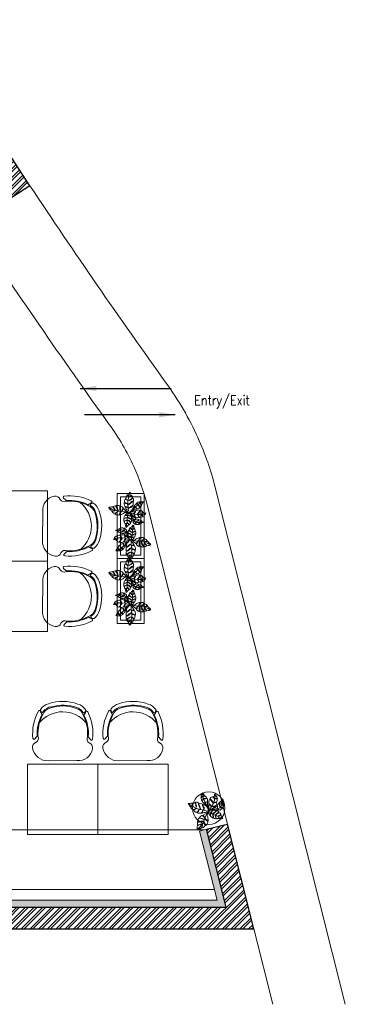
# Model space of a CAD drawing. Header units: millimetres. Extents: x 256680 to 410391, y -77299 to -22623.
# Tile 112 of 202: x 353727 to 356738, y -53484 to -44385. Entities that reach past the tile are written whole.
import ezdxf

# ---------------------------------------------------------------- set-up
doc = ezdxf.new("R2010")
doc.units = ezdxf.units.MM
doc.header["$LTSCALE"] = 2.5
for name, color, linetype, lineweight in [('ELEVATION 1', 143, 'Continuous', 18), ('ELEVATION 3', 23, 'Continuous', 13), ('FURNITURES', 30, 'Continuous', 15), ('HATCH LIGHT', 250, 'Continuous', 0), ('HATCH MEDIUM', 251, 'Continuous', 5), ('ROOM TEXT', 7, 'Continuous', 5), ('TREES', 55, 'Continuous', 5), ('WALL', 132, 'Continuous', 25)]:
    doc.layers.add(name, color=color, linetype=linetype, lineweight=lineweight)
doc.styles.add('MTEXT', font='romans.shx', dxfattribs={"width": 0.85})
doc.styles.get("Standard").update_dxf_attribs({"font": 'GOTHIC.TTF'})
doc.dimstyles.new('AJKD_30', dxfattribs={"dimscale": 30, "dimtxt": 2, "dimasz": 1, "dimexe": 0.8, "dimexo": 0.8, "dimgap": 0.5, "dimtad": 1, "dimdec": 0, "dimzin": 0, "dimdsep": 46, "dimtxsty": 'Standard', "dimblk": 'ARCHTICK', "dimcen": 0.125, "dimclrd": 251, "dimclre": 251, "dimclrt": 42, "dimadec": 0, "dimazin": 0, "dimtfac": 1, "dimtdec": 0, "dimtix": 1, "dimtmove": 0, "dimatfit": 3, "dimfxl": 1, "dimtolj": 1, "dimtzin": 0, "dimarcsym": 1})

# ---------------------------------------------------------------- blocks, each defined once
blk = doc.blocks.new('04P-CH~1')
blk.add_line((-0.6031, 0.6002), (-0.3259, 0.597))
for centre, radius, start, end in [((-0.6123, 0.4516), 0.1489, 86.45826, 170.84441), ((-0.3081, 0.4618), 0.1363, 9.13239, 97.50787), ((-0.2234, 0.474), 0.0508, 290.59406, 10.75195), ((-0.7092, 0.4672), 0.0508, 170.84441, 251.00231), ((-0.7462, 0.3807), 0.01, 46.56635, 168.96112), ((-0.9103, 0.2073), 0.2488, 38.01323, 46.56635), ((-0.7491, 0.3792), 0.0464, 334.70337, 59.67207), ((-0.181, 0.3871), 0.0464, 121.92429, 206.89299), ((-0.6261, 0.3299), 0.456, 332.97204, 7.66676), ((-0.0151, 0.2198), 0.2488, 135.03001, 143.58313), ((-0.184, 0.3885), 0.01, 12.63524, 135.03001), ((-0.3026, 0.3344), 0.456, 173.92961, 208.62433), ((-0.3125, 0.3391), 0.4025, 176.94568, 208.36885), ((-0.3123, 0.339), 0.3954, 177.0537, 208.52316), ((-0.6165, 0.3348), 0.3954, 333.0732, 4.54266), ((-0.6164, 0.3348), 0.4025, 333.22752, 4.65068), ((-0.465, 0.421), 0.2985, 220.6848, 320.38834), ((-0.6935, 0.1195), 0.01, 200.82595, 338.53261), ((-0.5509, 0.0634), 0.1433, 143.88699, 158.53261), ((-0.6722, 0.1012), 0.01, 162.69848, 217.18732), ((-0.5509, 0.0634), 0.1371, 154.57208, 162.69848), ((-0.6657, 0.118), 0.01, 32.6756, 154.57208), ((-0.5651, 0.1825), 0.1, 198.86575, 254.77146), ((-0.5651, 0.1825), 0.1095, 212.6756, 265.19021), ((-0.3595, 0.1854), 0.1, 286.8249, 342.73061), ((-0.3595, 0.1854), 0.1095, 286.8249, 328.92077), ((-0.3595, 0.1854), 0.1445, 286.8249, 324.40904), ((-0.2571, 0.1237), 0.01, 27.02428, 148.92077), ((-0.3704, 0.0659), 0.1433, 23.06375, 37.70938), ((-0.3704, 0.0659), 0.1371, 18.89788, 27.02428), ((-0.2501, 0.1071), 0.01, 324.40904, 18.89788), ((-0.2294, 0.126), 0.01, 203.06375, 340.77041), ((-0.5651, 0.1825), 0.1445, 217.18732, 254.77146), ((-0.4661, 0.456), 0.435, 251.64897, 289.94739), ((-0.4661, 0.4573), 0.3918, 251.35616, 290.2402), ((-0.5751, 0.0635), 0.01, 75.17077, 85.19021), ((-0.4624, 0.4792), 0.4208, 254.83048, 288.66311)]:
    blk.add_arc(centre, radius, start, end)
blk = doc.blocks.new('Table chair 1')
at = {"layer": 'FURNITURES'}
blk.add_lwpolyline([(-325, 325), (-325, -325), (325, -325), (325, 325)], close=True, dxfattribs=at)
at = {"layer": 'FURNITURES', "xscale": 946.5666576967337, "yscale": 946.5666576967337, "zscale": 946.5666576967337, "rotation": 180}
blk.add_blockref('04P-CH~1', (-439.7, 845.5), dxfattribs=at)
at = {"layer": 'FURNITURES', "xscale": -946.5666576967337, "yscale": 946.5666576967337, "zscale": 946.5666576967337}
blk.add_blockref('04P-CH~1', (-439.7, -850), dxfattribs=at)
blk = doc.blocks.new('BİTKİ')
for p, q in [((10473, 11263.8), (10478.4, 11267.5)), ((10478.4, 11267.5), (10482.5, 11270.6)), ((10455.8, 11251.4), (10459.5, 11253.9)), ((10459.5, 11253.9), (10465.7, 11257.6)), ((10465.7, 11257.6), (10469.1, 11260.2)), ((10469.1, 11260.2), (10473, 11263.8))]:
    blk.add_line(p, q)
for points in [[(10446.9, 11291.8), (10449.4, 11291), (10451.7, 11290.2), (10455.1, 11288.9), (10456.3, 11288.4), (10456.6, 11285.7), (10456.3, 11284.3), (10456.8, 11283.6), (10457.2, 11284.3), (10457.6, 11285.7), (10457.4, 11287.1), (10458, 11287.9), (10459.5, 11287.3), (10460.5, 11286), (10462.9, 11283.4), (10462.7, 11282.2), (10461.7, 11280.3), (10460.4, 11278.9), (10460.4, 11278.2), (10461.1, 11278.7), (10463, 11280.4), (10464, 11281.6), (10464.4, 11280.9), (10464.5, 11279.4), (10464.6, 11277.2), (10464.8, 11274.9), (10463.1, 11273.3), (10460.9, 11272.5), (10459.8, 11271.4), (10460.8, 11271.7), (10462.2, 11272.4), (10462.9, 11271.9), (10462.4, 11270.8), (10460.3, 11267.2), (10456.6, 11261.4), (10454.6, 11258.4), (10454.8, 11262.8), (10455, 11267.7), (10453.7, 11271.9), (10455.1, 11273.6), (10456.8, 11272.9), (10458.3, 11270.6), (10458.8, 11270.8), (10458, 11272.7), (10456.4, 11274.2), (10454.5, 11274.5), (10453, 11275.1), (10451.9, 11277), (10451, 11279.2), (10452.8, 11280.1), (10455.4, 11278.7), (10458.4, 11277.8), (10459.5, 11278.1), (10457.6, 11278.9), (10455.4, 11279.7), (10453.7, 11280.8), (10451.9, 11281), (10450.4, 11281), (10449.4, 11282.8), (10448.8, 11284.7), (10448.5, 11285.9), (10450.5, 11285.8), (10453.4, 11284.2), (10455.2, 11283.9), (10454.3, 11284.8), (10451.4, 11286.2), (10450.1, 11286.7), (10448.5, 11286.9), (10449.2, 11288.6), (10449.5, 11289.4)], [(10483.2, 11271.2), (10483.1, 11270.1), (10482.9, 11269.1), (10481.8, 11267.7), (10480.6, 11266), (10479.7, 11264.6), (10478.6, 11264.2), (10477.5, 11264.8), (10476, 11265.4), (10475.5, 11265), (10476.7, 11264.6), (10478, 11263.9), (10478.8, 11263.1), (10478.8, 11262.4), (10478.2, 11261.2), (10477.7, 11260), (10477.2, 11259.1), (10475.7, 11258.6), (10473.7, 11259.6), (10472, 11260.4), (10470.6, 11261.1), (10470.4, 11260.3), (10472.5, 11259.3), (10474.6, 11258.5), (10475.9, 11258), (10476.6, 11257.7), (10476.5, 11257.3), (10475.2, 11255.9), (10474, 11254.8), (10472.9, 11253.7), (10471.2, 11254.7), (10469.1, 11255.9), (10467.1, 11256.6), (10466.1, 11257.2), (10465.4, 11257.1), (10465.8, 11256.5), (10467.7, 11255.6), (10469.6, 11255), (10471, 11254.1), (10471.9, 11252.8), (10471.1, 11252.4), (10469.7, 11252), (10468.2, 11251.2), (10466.1, 11250.6), (10464.1, 11251.8), (10462.2, 11253.6), (10460.7, 11254.2), (10461, 11253.5), (10462, 11252.7), (10463.5, 11251.7), (10464.3, 11251), (10465.1, 11250.6), (10464.8, 11250.2), (10463.6, 11250), (10461.8, 11249.9), (10460.2, 11250.2), (10458.2, 11250.3), (10456.1, 11250.7), (10455.5, 11252.5), (10455.4, 11254.5), (10455.1, 11256), (10455.4, 11257.4), (10456.4, 11259.1), (10457.5, 11259.9), (10458.2, 11258.9), (10458.9, 11257), (10459.4, 11255.8), (10460, 11255.2), (10460.7, 11256.1), (10460.2, 11257.4), (10458.4, 11259.9), (10457.8, 11261.2), (10457.8, 11262.1), (10458.6, 11263.4), (10459.8, 11264.9), (10460.6, 11265.8), (10461.9, 11265.8), (10462.6, 11264.1), (10462.9, 11261.1), (10463.3, 11259), (10464.3, 11257.9), (10465, 11258), (10464.2, 11259.7), (10463.9, 11261.7), (10463.7, 11263.6), (10463, 11265.6), (10462.5, 11267), (10462.9, 11268), (10464, 11269.3), (10465.2, 11270.1), (10467.8, 11270.6), (10467.6, 11268.8), (10467.8, 11265.1), (10468.3, 11263.2), (10468.7, 11262.1), (10469.4, 11261.4), (10469.7, 11262.3), (10468.9, 11263.9), (10468.6, 11266.4), (10468.9, 11268.3), (10469.1, 11270.6), (10470.2, 11271.6), (10471.7, 11272), (10472.8, 11272.1), (10474, 11271.6), (10473.8, 11269.2), (10473.4, 11267.1), (10473.5, 11265.6), (10474.3, 11265.8), (10474.4, 11267.4), (10474.6, 11268.9), (10474.6, 11271.1), (10475.2, 11271.5), (10476.2, 11271.3), (10478.6, 11270.7), (10480.7, 11271), (10482.6, 11271.2)], [(10449.5, 11254.1), (10444.6, 11254.9), (10442.2, 11254.1), (10437.8, 11252.6), (10436.7, 11252.8), (10436, 11253.3), (10435.1, 11254.4), (10434.3, 11254.3), (10435.3, 11252.9), (10435.7, 11251.9), (10434.6, 11251.6), (10433.3, 11251.3), (10431.6, 11250.7), (10429.8, 11251.5), (10428.7, 11252.8), (10427.3, 11254.5), (10425.9, 11255.2), (10426, 11254.1), (10427.1, 11253.3), (10428.5, 11251.8), (10429, 11250.8), (10428.1, 11250.6), (10425.7, 11251.2), (10423.2, 11251.6), (10422.1, 11252.6), (10421.7, 11254.7), (10421.1, 11256.9), (10420.6, 11256), (10421, 11254.6), (10420.4, 11253.3), (10418.6, 11254.5), (10417, 11256.5), (10415.6, 11258.4), (10414.1, 11260.2), (10417.9, 11261), (10419.6, 11260.6), (10420.7, 11260.9), (10421.5, 11259.8), (10421.3, 11258.2), (10422, 11257.3), (10422.1, 11258.7), (10422.3, 11260.4), (10421.9, 11261.3), (10423.3, 11262.1), (10425.2, 11262.8), (10427.5, 11262.8), (10427.7, 11260.3), (10426.8, 11258.1), (10426.1, 11256.5), (10426.8, 11256.1), (10427.6, 11257.6), (10428.5, 11259.3), (10428.9, 11261.4), (10429.4, 11262.5), (10431.1, 11262.6), (10433.2, 11261.8), (10434.3, 11261), (10436.1, 11260.4), (10436.2, 11258.9), (10434.9, 11256.9), (10434.3, 11255.8), (10434.9, 11255.5), (10435.3, 11256.5), (10436.8, 11258.5), (10437.3, 11259.5), (10440.5, 11257.9), (10443.9, 11256.3), (10447.7, 11255)], [(10419.2, 11222.4), (10420.4, 11222.5), (10421.9, 11222.6), (10423.5, 11222.5), (10425.3, 11222.6), (10426.7, 11222.6), (10427.4, 11223.6), (10427.7, 11224.9), (10427.4, 11226.7), (10428.1, 11226.5), (10428.4, 11225), (10427.7, 11223.3), (10428.4, 11222.8), (10429.5, 11222.9), (10431.6, 11223.5), (10433.4, 11223.9), (10435.3, 11224.7), (10435.7, 11226.5), (10436.1, 11228.3), (10435.9, 11230), (10435.6, 11231.4), (10436.3, 11231.9), (10436.7, 11230.1), (10436.9, 11228.6), (10436.7, 11226.9), (10436.6, 11225.9), (10436.8, 11225), (10438, 11225.4), (10441, 11226.4), (10442.7, 11227.6), (10443.9, 11228.9), (10443.6, 11231.9), (10442.4, 11234), (10441.7, 11236.3), (10442.5, 11237.1), (10442.8, 11235.1), (10444, 11233.2), (10444.5, 11231.3), (10444.9, 11229.9), (10445.6, 11229.5), (10446.7, 11230.2), (10447.9, 11231.7), (10449, 11233.7), (10450.5, 11236.2), (10449.9, 11238), (10448.3, 11240.5), (10446.8, 11242.5), (10448.1, 11242.2), (10449.8, 11239.7), (10450.3, 11238.7), (10450.6, 11238.1), (10451.2, 11238.2), (10452, 11240.1), (10452.8, 11242.8), (10453.3, 11244.4), (10453.7, 11246.4), (10454.2, 11247.8), (10455.9, 11250.7), (10453.6, 11251.8), (10450.6, 11253.3), (10448.4, 11253.6), (10446.2, 11253.4), (10444.2, 11253.8), (10441.8, 11252.8), (10439.7, 11251.4), (10436.6, 11249.4), (10437, 11248.6), (10438.8, 11247.7), (10441, 11247.7), (10443.3, 11247.5), (10445.5, 11246.8), (10447, 11245.7), (10446.9, 11245.1), (10446.1, 11244.8), (10444.2, 11246.3), (10441.6, 11246.4), (10439.9, 11246.5), (10437.2, 11247.3), (10435.5, 11248.4), (10433.7, 11246.7), (10431.9, 11245.1), (10430, 11243.5), (10430.2, 11242.6), (10431.4, 11241.9), (10435, 11241.1), (10437.3, 11240.8), (10439.2, 11240.6), (10441.9, 11239.9), (10441.8, 11238.9), (10438.9, 11239.3), (10435.7, 11239.9), (10432.2, 11240.1), (10430.4, 11241), (10429.1, 11242.1), (10428, 11241.9), (10426.1, 11240.1), (10425.2, 11239.3), (10424.3, 11237.7), (10424.5, 11236.9), (10426.2, 11236.9), (10428.5, 11236.1), (10431.6, 11235.5), (10433.3, 11234.7), (10434.2, 11234.1), (10433.7, 11233.6), (10432.1, 11234.1), (10429.6, 11234.8), (10426.9, 11235.5), (10424.7, 11235.5), (10422.9, 11234.4), (10422.5, 11233.4), (10422.4, 11231.7), (10423, 11230.2), (10425.7, 11229.7), (10426.1, 11228.6), (10424.6, 11229.1), (10423, 11229.3), (10421.9, 11229.3), (10421.5, 11227.9), (10420.7, 11226.2), (10420.4, 11225), (10419.3, 11223.8)], [(10477.8, 11211.6), (10478.2, 11213.1), (10478.4, 11214.2), (10478.3, 11215.5), (10477.3, 11216.5), (10476, 11217.8), (10476.5, 11218.2), (10477.6, 11217.3), (10478.4, 11217.2), (10478.6, 11217.7), (10478.6, 11219.3), (10478.7, 11220.6), (10478.3, 11221.6), (10476.6, 11223), (10474.2, 11224.8), (10472.9, 11225.8), (10472.9, 11226.4), (10473.8, 11226.1), (10476.2, 11224.5), (10478.3, 11222.5), (10479.1, 11222.8), (10479.1, 11224.7), (10479.3, 11226.1), (10479.3, 11227.4), (10478.9, 11228.7), (10477.6, 11229.9), (10474.8, 11231), (10472.4, 11231.6), (10469.7, 11232.1), (10469, 11232.8), (10469.8, 11233), (10471.2, 11232.6), (10473.5, 11232.2), (10476.5, 11231.8), (10478.1, 11230.9), (10478.8, 11232.2), (10477.7, 11234.7), (10477.2, 11235.8), (10476.2, 11237), (10474.3, 11239.6), (10471.4, 11239.3), (10469.5, 11238.5), (10466.8, 11237.8), (10465.3, 11238), (10464.3, 11238.3), (10465.1, 11238.6), (10466.8, 11238.5), (10469, 11239.4), (10471.6, 11240.2), (10472.6, 11240.8), (10472, 11241.4), (10469.4, 11242.9), (10466.4, 11244.2), (10464.1, 11244.8), (10461.5, 11244.8), (10460.2, 11245.8), (10456.5, 11250.1), (10456.7, 11246.9), (10456.5, 11243.9), (10456.5, 11238.1), (10456.8, 11237.9), (10458.7, 11237.8), (10461.7, 11239.1), (10463.2, 11238.7), (10462.1, 11238.2), (10459.4, 11236.6), (10456.6, 11236.4), (10455.8, 11235.6), (10455.7, 11235.5), (10455.7, 11234.9), (10455.8, 11232.4), (10455.9, 11230.5), (10456.3, 11229.2), (10457.6, 11229.1), (10459.3, 11230.7), (10461.3, 11232.4), (10463.9, 11234.6), (10465.2, 11235.5), (10465, 11234.9), (10463.5, 11232.8), (10460.7, 11230.3), (10457.9, 11228), (10457.2, 11226.9), (10457.9, 11225.4), (10460, 11223.2), (10461.4, 11221.4), (10462.9, 11220.3), (10463.8, 11222.3), (10464.8, 11226.4), (10466.5, 11229.3), (10467.6, 11231.3), (10468.1, 11230.7), (10466.8, 11228.7), (10465.9, 11226.3), (10465.3, 11223.4), (10464.4, 11221), (10464.8, 11219.3), (10466.6, 11218.1), (10468.7, 11216.8), (10469.8, 11219.2), (10469.9, 11221.7), (10470.6, 11224.7), (10471.6, 11226), (10471.2, 11224), (10470.5, 11220.8), (10470.4, 11217.9), (10469.8, 11216.4), (10472.2, 11214.6), (10474.2, 11213), (10475.5, 11212), (10476.5, 11211.9)]]:
    blk.add_lwpolyline(points, close=True)
for points in [[(10454.6, 11252), (10452.2, 11254), (10449.9, 11255.8), (10447.4, 11257.4), (10444.6, 11258.7), (10442.9, 11259.6), (10443, 11260.4), (10444.9, 11261.5), (10446.8, 11261.7), (10448.7, 11261.4), (10448.8, 11262.4), (10447.2, 11262.7), (10444.9, 11262.8), (10442.7, 11261.5), (10440.3, 11261), (10438.6, 11262.1), (10436.7, 11263.2), (10435.2, 11264.5), (10434.1, 11266.1), (10434.8, 11267.3), (10438.4, 11268.5), (10441.3, 11268.6), (10444, 11268.5), (10443.8, 11269.6), (10441.7, 11269.8), (10439.2, 11269.7), (10435.8, 11268.8), (10433.5, 11268.2), (10432.3, 11269), (10431.9, 11270.8), (10431.9, 11272.4), (10432.1, 11274.8), (10434.3, 11275.6), (10436.8, 11275.6), (10437.7, 11276.4), (10436.6, 11276.7), (10434.4, 11276.2), (10432.6, 11275.7), (10432.2, 11276.2), (10432.4, 11278.4), (10430.6, 11280), (10428.9, 11281.3), (10430.9, 11281.8), (10433.2, 11282.3), (10436.1, 11282.7), (10438.4, 11282.2), (10439.1, 11281.1), (10438.1, 11278.6), (10437.7, 11277.1), (10438.7, 11277.1), (10439.5, 11279.2), (10440.1, 11280.8), (10440.5, 11281.9), (10442.4, 11280.5), (10444.2, 11279.2), (10445.7, 11277.9), (10445.6, 11276.4), (10444.4, 11273.2), (10444.4, 11271.7), (10445, 11270.7), (10445.3, 11271.9), (10445.4, 11273.4), (10446.5, 11275.4), (10448.4, 11275.9), (10450.4, 11274.3), (10451.4, 11272.5), (10452.4, 11270.4), (10451.7, 11269.1), (10450.1, 11266.2), (10449, 11264.4), (10449.8, 11264.7), (10451, 11266), (10452.4, 11268), (10453.1, 11268.1), (10453.3, 11267.1), (10453.5, 11264.9), (10453.6, 11262.5), (10454.6, 11252)], [(10454, 11253.4), (10451.3, 11258.7), (10448.3, 11265), (10444.3, 11270.3), (10440.1, 11274.6), (10436.1, 11278.6), (10433.1, 11280.4), (10430.4, 11281)], [(10455.7, 11261.5), (10457.4, 11266.1), (10459.6, 11271.7), (10460.7, 11276.9), (10458.7, 11280.8), (10455, 11285.3), (10451.1, 11289.1)], [(10444.4, 11255.6), (10436, 11254.5), (10431.3, 11255.3), (10424.9, 11255.6), (10420.4, 11257.4), (10415.5, 11259.8)], [(10453.1, 11249.9), (10448, 11244.6), (10443, 11238.5), (10438.2, 11234), (10430.8, 11228.7), (10423.6, 11224.7), (10421, 11223.7)], [(10457.1, 11247.7), (10463.6, 11238.2), (10468.2, 11233.3), (10471.7, 11227.6), (10475.3, 11219.1), (10476.2, 11213.7)]]:
    blk.add_lwpolyline(points)
for radius, start, end in [(19.2, 79.7288, 80.5286), (14, 128.4633, 135.7724), (14, 111.8281, 114.76), (14, 70.3301, 73.5895), (19.2, 299.1766, 301.4938)]:
    blk.add_arc((10455.1, 11251.8), radius, start, end)
blk = doc.blocks.new('dszv')
at = {"layer": 'HATCH MEDIUM'}
for points in [[(0, 0), (600, 0), (600, 250), (0, 250)], [(30, 30), (570, 30), (570, 220), (30, 220)]]:
    blk.add_lwpolyline(points, close=True, dxfattribs=at)
at = {"layer": 'HATCH MEDIUM', "xscale": 4.078189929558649, "yscale": 4.078189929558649, "zscale": 4.078189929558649}
for p, rotation in [((-62291.1, -4545.8), 317.1559511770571), ((62893.9, 4778.5), 137.1559511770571)]:
    blk.add_blockref('BİTKİ', p, dxfattribs=dict(at, rotation=rotation))
blk = doc.blocks.new('_ArchTick')
at = {"color": 0, "linetype": 'ByBlock', "const_width": 0.15}
blk.add_lwpolyline([(-0.5, -0.5), (0.5, 0.5)], dxfattribs=at)
blk = doc.blocks.new('sdfvx')
at = {"layer": 'TREES'}
for p, q in [((3, 3), (24, -7)), ((24, -7), (57, -26)), ((57, -26), (78, -35)), ((78, -35), (104, -44)), ((104, -44), (136, -59)), ((136, -59), (160, -70))]:
    blk.add_line(p, q, dxfattribs=at)
for points in [[(-226, 96), (-222, 91), (-218, 84), (-214, 77), (-209, 69), (-206, 62), (-199, 62), (-192, 63), (-185, 69), (-184, 66), (-190, 60), (-200, 59), (-200, 55), (-197, 50), (-189, 42), (-182, 35), (-174, 28), (-164, 31), (-155, 34), (-148, 39), (-142, 44), (-138, 42), (-145, 35), (-152, 31), (-160, 27), (-165, 25), (-168, 22), (-163, 17), (-151, 6), (-141, 1), (-132, -1), (-119, 8), (-112, 19), (-104, 29), (-98, 27), (-107, 21), (-112, 10), (-119, 3), (-125, -3), (-125, -7), (-118, -10), (-109, -12), (-97, -12), (-81, -12), (-74, -5), (-67, 9), (-62, 21), (-60, 14), (-67, 0), (-70, -5), (-72, -8), (-70, -10), (-59, -9), (-45, -5), (-36, -3), (-26, 0), (-18, 1), (0, 1), (-1, 14), (-2, 32), (-6, 43), (-13, 53), (-17, 63), (-28, 71), (-39, 78), (-57, 86), (-59, 83), (-59, 72), (-53, 61), (-48, 51), (-45, 38), (-46, 29), (-50, 28), (-53, 31), (-51, 43), (-57, 55), (-61, 64), (-65, 78), (-64, 89), (-76, 93), (-89, 96), (-101, 101), (-105, 98), (-105, 91), (-99, 72), (-94, 61), (-90, 51), (-87, 37), (-91, 35), (-97, 50), (-103, 66), (-111, 82), (-112, 93), (-110, 102), (-114, 106), (-127, 111), (-133, 112), (-142, 113), (-145, 109), (-141, 101), (-139, 89), (-133, 73), (-133, 63), (-133, 58), (-137, 59), (-139, 67), (-142, 80), (-146, 95), (-152, 105), (-161, 110), (-167, 110), (-175, 106), (-180, 99), (-176, 85), (-179, 80), (-181, 89), (-185, 97), (-187, 102), (-195, 100), (-205, 99), (-211, 97), (-219, 99)], [(-1, 39), (-10, 64), (-20, 73), (-39, 89), (-41, 95), (-40, 99), (-37, 106), (-40, 110), (-44, 101), (-47, 97), (-52, 101), (-56, 107), (-64, 113), (-64, 123), (-61, 132), (-57, 142), (-58, 151), (-63, 147), (-63, 140), (-67, 130), (-70, 125), (-73, 129), (-77, 141), (-81, 154), (-80, 161), (-71, 169), (-62, 177), (-68, 177), (-73, 172), (-81, 171), (-80, 183), (-75, 195), (-70, 207), (-66, 218), (-52, 203), (-49, 194), (-45, 190), (-48, 183), (-56, 179), (-58, 174), (-52, 177), (-43, 181), (-40, 185), (-33, 181), (-25, 174), (-19, 163), (-29, 156), (-42, 154), (-51, 153), (-51, 149), (-42, 149), (-32, 149), (-21, 153), (-15, 154), (-10, 146), (-8, 134), (-9, 127), (-7, 117), (-14, 113), (-27, 114), (-33, 114), (-33, 110), (-27, 111), (-14, 109), (-8, 110), (-7, 90), (-6, 71), (-2, 50)], [(165, 149), (168, 136), (170, 123), (174, 104), (174, 97), (163, 89), (155, 86), (153, 83), (158, 82), (165, 84), (171, 89), (176, 88), (178, 80), (174, 72), (168, 54), (163, 51), (151, 51), (141, 54), (138, 52), (142, 50), (155, 45), (163, 44), (161, 41), (154, 36), (144, 30), (134, 23), (122, 26), (113, 35), (105, 37), (109, 33), (116, 28), (116, 24), (109, 23), (87, 23), (50, 26), (32, 27), (53, 37), (76, 49), (92, 66), (103, 64), (104, 55), (98, 42), (100, 40), (106, 48), (109, 60), (106, 69), (104, 78), (110, 88), (118, 98), (127, 92), (127, 76), (131, 60), (135, 56), (134, 67), (132, 79), (133, 90), (129, 98), (125, 105), (131, 114), (138, 122), (142, 127), (147, 117), (147, 100), (150, 91), (152, 97), (151, 114), (150, 122), (147, 129), (157, 130), (161, 131)], [(165, -71), (160, -74), (155, -75), (145, -74), (134, -73), (125, -72), (121, -69), (121, -62), (119, -54), (116, -52), (118, -58), (118, -66), (116, -72), (113, -74), (106, -74), (99, -75), (94, -75), (88, -70), (87, -58), (86, -48), (86, -40), (82, -41), (82, -53), (84, -65), (86, -72), (86, -76), (84, -77), (74, -74), (66, -72), (58, -69), (58, -59), (58, -46), (56, -35), (56, -29), (54, -26), (52, -30), (53, -41), (55, -51), (55, -60), (51, -68), (47, -65), (42, -59), (34, -54), (26, -46), (26, -34), (29, -21), (29, -12), (26, -15), (25, -22), (24, -32), (23, -37), (23, -42), (20, -41), (17, -36), (11, -28), (9, -20), (4, -11), (0, 0), (7, 8), (16, 13), (22, 18), (29, 21), (40, 21), (46, 18), (43, 12), (37, 3), (32, -2), (31, -6), (37, -7), (42, -2), (49, 13), (53, 19), (57, 22), (65, 22), (75, 20), (82, 19), (85, 13), (79, 5), (66, -4), (57, -12), (55, -19), (57, -22), (63, -14), (71, -7), (80, -1), (87, 7), (92, 13), (98, 14), (107, 12), (113, 9), (122, -2), (113, -6), (97, -17), (89, -23), (85, -28), (84, -33), (89, -33), (94, -25), (105, -17), (115, -13), (125, -8), (133, -11), (139, -16), (142, -21), (143, -28), (131, -33), (121, -37), (114, -41), (117, -44), (125, -41), (132, -38), (142, -32), (146, -34), (147, -39), (151, -52), (157, -60), (163, -69)], [(-123, -202), (-115, -200), (-110, -197), (-104, -194), (-102, -187), (-100, -178), (-97, -179), (-98, -186), (-96, -190), (-93, -189), (-86, -185), (-79, -183), (-76, -178), (-74, -166), (-72, -151), (-71, -142), (-68, -141), (-67, -145), (-68, -161), (-72, -176), (-68, -178), (-59, -174), (-53, -171), (-47, -168), (-42, -163), (-39, -153), (-42, -138), (-45, -125), (-50, -111), (-49, -106), (-46, -109), (-44, -117), (-39, -128), (-34, -143), (-34, -153), (-26, -152), (-17, -141), (-14, -136), (-10, -128), (-4, -113), (-12, -100), (-21, -93), (-31, -83), (-34, -75), (-35, -70), (-32, -73), (-28, -81), (-18, -89), (-8, -99), (-2, -102), (-1, -97), (-1, -81), (-3, -64), (-6, -52), (-13, -40), (-12, -31), (-2, -3), (-16, -13), (-30, -19), (-57, -34), (-57, -36), (-52, -46), (-38, -56), (-36, -64), (-42, -60), (-56, -52), (-64, -40), (-70, -38), (-71, -38), (-73, -39), (-85, -46), (-93, -52), (-98, -57), (-96, -63), (-84, -67), (-70, -72), (-54, -78), (-46, -81), (-49, -82), (-63, -81), (-82, -74), (-100, -68), (-107, -67), (-112, -74), (-117, -90), (-121, -101), (-122, -111), (-111, -110), (-89, -103), (-71, -103), (-59, -103), (-60, -107), (-73, -107), (-87, -109), (-102, -113), (-115, -116), (-122, -122), (-123, -133), (-123, -146), (-109, -145), (-97, -139), (-82, -134), (-73, -136), (-84, -139), (-100, -144), (-113, -151), (-122, -153), (-124, -168), (-126, -182), (-127, -190), (-125, -195)]]:
    blk.add_lwpolyline(points, close=True, dxfattribs=at)
for points in [[(-8, 67), (-34, 103), (-43, 126), (-58, 156), (-62, 182), (-63, 210)], [(2, 10), (5, 27), (8, 42), (8, 57), (7, 74), (7, 84), (11, 85), (21, 80), (27, 71), (30, 62), (35, 64), (32, 72), (27, 83), (15, 90), (6, 99), (7, 110), (7, 122), (9, 132), (14, 141), (21, 141), (36, 128), (44, 115), (51, 102), (55, 106), (51, 116), (44, 127), (31, 141), (22, 150), (22, 157), (30, 164), (37, 168), (49, 173), (58, 165), (64, 154), (71, 152), (69, 158), (61, 166), (54, 173), (55, 176), (66, 181), (69, 193), (70, 205), (78, 197), (86, 187), (95, 175), (99, 164), (96, 157), (82, 155), (74, 153), (76, 149), (88, 151), (97, 152), (103, 153), (101, 141), (100, 129), (98, 119), (91, 115), (74, 112), (66, 108), (63, 103), (69, 105), (77, 108), (89, 109), (96, 101), (94, 88), (88, 78), (81, 68), (73, 68), (56, 68), (45, 68), (48, 65), (57, 63), (70, 62), (73, 59), (68, 55), (59, 49), (48, 42), (2, 10)], [(7, 17), (25, 43), (46, 73), (60, 105), (69, 136), (76, 165), (77, 183), (73, 197)], [(49, 30), (74, 34), (106, 39), (133, 47), (145, 67), (157, 95), (164, 123)], [(-11, 11), (-49, 21), (-90, 28), (-123, 39), (-167, 59), (-204, 82), (-215, 91)], [(-11, -12), (-38, -67), (-49, -101), (-65, -132), (-95, -170), (-118, -189)]]:
    blk.add_lwpolyline(points, dxfattribs=at)
for radius, start, end in [(74.1, 67.956, 75.265), (74.1, 51.3208, 54.2527), (74.1, 9.8228, 13.0821), (102, 19.2215, 20.0213), (102, 238.6692, 240.9865)]:
    blk.add_arc((3, 7), radius, start, end, dxfattribs=at)

msp = doc.modelspace()

# ---------------------------------------------------------------- hatches: boundary and pattern name
at = {"layer": 'HATCH LIGHT', "true_color": 0x636466}
h = msp.add_hatch(dxfattribs=at)
h.set_pattern_fill('ANSI32', color=251, scale=6)
h.set_pattern_definition([(45, (278504.94, -65953.15), (-40.411153, 40.411153), []), (45, (278531.88, -65953.15), (-40.411153, 40.411153), [])])
h.paths.add_polyline_path([(355647.8, -51818.1), (355453.8, -51866.9), (355635.4, -52587.8), (343082.7, -52587.7, -0.000263), (343068.2, -52787.7), (355892, -52787.8)])
h.paths.add_polyline_path([(343496.7, -44385.2), (343296.6, -44385.2, -0.011972), (342815.4, -53484.2), (343016, -53484.2, 0.01196)])
h.paths.add_polyline_path([(343480.3, -44925.7), (353159.2, -45274.7, 0.003501), (353653.3, -46028.8), (353820.9, -45919.6), (353270.8, -45078.6), (343486.5, -44725.8, -0.000262)])
h = msp.add_hatch(dxfattribs=at)
h.set_pattern_fill('ANSI36', color=251, scale=7)
h.set_pattern_definition([(45, (278504.942, -65953.148), (11.786586, 43.2174826), [55.5625, -11.1125, 0, -11.1125])])
h.paths.add_polyline_path([(355635.4, -52587.8), (355453.8, -51866.9), (355390.8, -51882.8), (355552, -52522.8), (343345.7, -52522.7), (343353, -50272.8), (343235.5, -50272.8, -0.003045), (343082.7, -52587.7)])

# ---------------------------------------------------------------- linework, layer by layer
at = {"layer": 'ELEVATION 1'}
msp.add_lwpolyline([(343353, -50272.8), (343345.7, -52522.7), (355552, -52522.8), (355390.8, -51882.8), (355453.8, -51866.9)], dxfattribs=at)
at = {"layer": 'ELEVATION 3'}
msp.add_circle((355475, -51671.3), 150, dxfattribs=at)
at = {"layer": 'FURNITURES'}
msp.add_line((343347.8, -51872.7), (355430.5, -51872.8), dxfattribs=at)
for points in [[(354449.8, -51913.7), (354449.8, -51263.7), (353799.8, -51263.7), (353799.8, -51913.7)], [(355099.8, -51913.7), (355099.8, -51263.7), (354449.8, -51263.7), (354449.8, -51913.7)]]:
    msp.add_lwpolyline(points, close=True, dxfattribs=at)
msp.add_lwpolyline([(343346.1, -52422.7), (355526.8, -52422.8)], dxfattribs=at)
at = {"layer": 'HATCH MEDIUM', "flags": 128}
for points in [[(355535.2, -48709.4, 0.044115), (355374.5, -48247.5, 0.052662), (355080.4, -47743.6, -0.008636), (353820.9, -45919.6, -0.008636)], [(354904.9, -48868.1, 0.044115), (354781.8, -48514.3, 0.053087), (354554.4, -48125.5, -0.00866), (353278.6, -46278, -0.00866)]]:
    msp.add_lwpolyline(points, format="xyb", dxfattribs=at)
for points in [[(355535.2, -48709.4), (356737.6, -53484.2)], [(354904.9, -48868.1), (355647.8, -51818.1)], [(355892, -52787.8), (356067.4, -53484.2)]]:
    msp.add_lwpolyline(points, dxfattribs=at)
at = {"layer": 'WALL'}
for p, q in [((353820.9, -45919.6), (353270.8, -45078.6)), ((355453.8, -51866.9), (355647.8, -51818.1)), ((355892, -52787.8), (355647.8, -51818.1)), ((355635.4, -52587.8), (355453.8, -51866.9)), ((343082.7, -52587.7), (355635.4, -52587.8)), ((343068.2, -52787.7), (355892, -52787.8))]:
    msp.add_line(p, q, dxfattribs=at)
at = {"layer": 'WALL', "flags": 128}
msp.add_lwpolyline([(353820.9, -45919.6), (353653.3, -46028.8, -0.003501), (353159.2, -45274.7), (343480.3, -44925.7)], format="xyb", dxfattribs=at)

# ---------------------------------------------------------------- block references
at = {"rotation": 269.9995000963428}
for p in [(353659.7, -49064.4), (353659.7, -49714.4)]:
    msp.add_blockref('Table chair 1', p, dxfattribs=at)
at = {"layer": 'FURNITURES', "xscale": -946.5666576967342, "yscale": 946.5666576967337, "zscale": 946.5666576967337, "rotation": 179.9995000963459}
for p in [(354564.5, -50665.2), (355214.5, -50665.2)]:
    msp.add_blockref('04P-CH~1', p, dxfattribs=at)
at = {"layer": 'TREES', "rotation": 270}
for p in [(354628.1, -48765), (354628.1, -49365)]:
    msp.add_blockref('dszv', p, dxfattribs=at)
at = {"layer": 'TREES', "xscale": 0.8164613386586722, "yscale": 0.8164613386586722, "zscale": 0.8164613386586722}
msp.add_blockref('sdfvx', (355470.3, -51708.1), dxfattribs=at)

# ---------------------------------------------------------------- texts
at = {"layer": 'ROOM TEXT', "insert": (355015.6, -47977.2, 0.2), "char_height": 90, "attachment_point": 7, "style": 'MTEXT'}
msp.add_mtext_dynamic_manual_height_columns('\\A1;\\pxqc;Entry/Exit', width=1162.931, gutter_width=1.8, heights=[0], dxfattribs=at)

# ---------------------------------------------------------------- leaders
at = {"layer": 'ELEVATION 1', "ltscale": 4}
for points in [[(354286.2, -47792.8), (355126.1, -47792.8)], [(355165.3, -48036.1), (354325.4, -48036.1)]]:
    msp.add_leader(points, dimstyle='AJKD_30', override={"dimasz": 5, "dimtad": 0, "dimclrd": 256, "dimfxl": 0.18, "dimfxlon": 1, "dimarcsym": 2}, dxfattribs=at)

doc.saveas('drawing.dxf')
